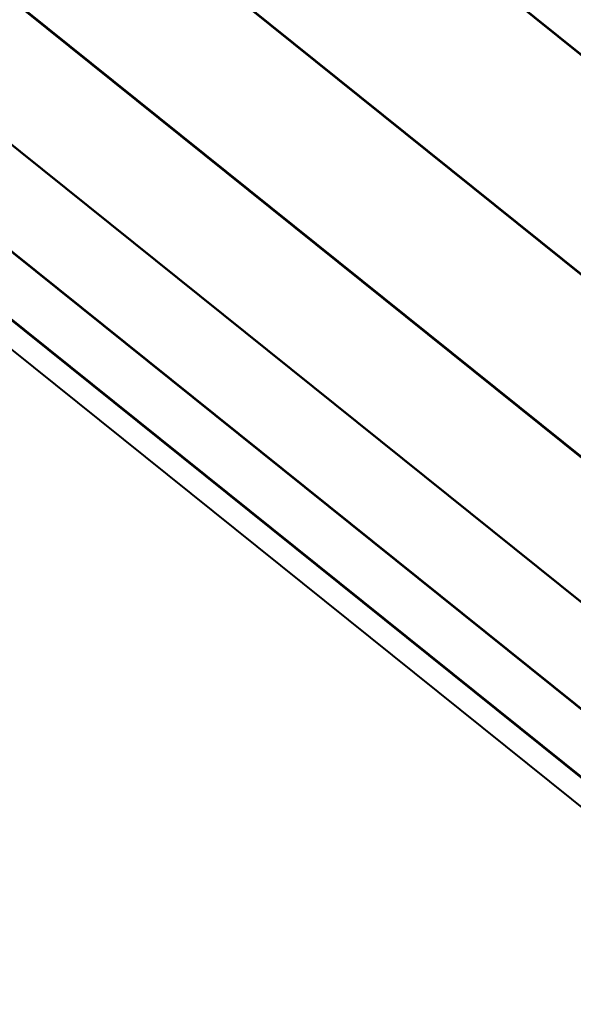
# Model space of a CAD drawing. Header units: millimetres. Extents: x 0 to 84100, y 0 to 59400.
# Tile 23 of 113: x 14165 to 14202, y 54209 to 54275. Entities that reach past the tile are written whole.
import ezdxf

# ---------------------------------------------------------------- set-up
doc = ezdxf.new("R2010")
doc.units = ezdxf.units.MM
doc.layers.add('GRILLE', color=7, linetype='Continuous')

msp = doc.modelspace()

# ---------------------------------------------------------------- meshes
at = {"layer": 'GRILLE', "color": 8}
mesh = msp.add_polymesh((2, 7), dxfattribs=at)
for k, corner in enumerate([(14357.575, 54301.398, 392.263), (14343.273, 54283.589, 367.139), (14329.942, 54266.989, 340.689), (14317.629, 54251.657, 313.008), (14306.38, 54237.649, 284.197), (14296.233, 54225.015, 254.358), (14287.227, 54213.801, 223.601), (14056.614, 54543.096, 392.263), (14042.312, 54525.288, 367.139), (14028.981, 54508.688, 340.689), (14016.668, 54493.356, 313.008), (14005.418, 54479.348, 284.197), (13995.272, 54466.714, 254.358), (13986.266, 54455.5, 223.601)]):
    mesh.set_mesh_vertex(divmod(k, 7), corner)
mesh = msp.add_polymesh((2, 7), dxfattribs=at)
for k, corner in enumerate([(14287.306, 54213.899, -223.788), (14296.312, 54225.113, -254.546), (14306.458, 54237.747, -284.384), (14317.708, 54251.755, -313.196), (14330.02, 54267.087, -340.877), (14343.352, 54283.687, -367.327), (14357.653, 54301.495, -392.451), (13986.344, 54455.597, -223.788), (13995.35, 54466.811, -254.546), (14005.496, 54479.445, -284.384), (14016.746, 54493.453, -313.196), (14029.059, 54508.785, -340.877), (14042.39, 54525.385, -367.327), (14056.692, 54543.194, -392.451)]):
    mesh.set_mesh_vertex(divmod(k, 7), corner)
mesh = msp.add_polymesh((2, 7), dxfattribs=at)
for k, corner in enumerate([(14283.071, 54208.625, 207.416), (14275.859, 54199.645, 175.475), (14269.861, 54192.176, 142.9), (14265.098, 54186.246, 109.808), (14261.589, 54181.876, 76.32), (14259.345, 54179.082, 42.555), (14258.374, 54177.873, 8.636), (13982.109, 54450.324, 207.416), (13974.897, 54441.344, 175.475), (13968.899, 54433.875, 142.9), (13964.137, 54427.945, 109.808), (13960.627, 54423.575, 76.32), (13958.383, 54420.78, 42.555), (13957.413, 54419.572, 8.636)]):
    mesh.set_mesh_vertex(divmod(k, 7), corner)
mesh = msp.add_polymesh((2, 7), dxfattribs=at)
for k, corner in enumerate([(14258.402, 54177.908, -8.857), (14259.372, 54179.116, -42.776), (14261.616, 54181.91, -76.541), (14265.126, 54186.281, -110.029), (14269.888, 54192.211, -143.121), (14275.886, 54199.679, -175.696), (14283.098, 54208.66, -207.637), (13957.44, 54419.606, -8.857), (13958.411, 54420.815, -42.776), (13960.655, 54423.609, -76.541), (13964.164, 54427.979, -110.029), (13968.927, 54433.909, -143.121), (13974.925, 54441.378, -175.696), (13982.137, 54450.358, -207.637)]):
    mesh.set_mesh_vertex(divmod(k, 7), corner)

doc.saveas('drawing.dxf')
